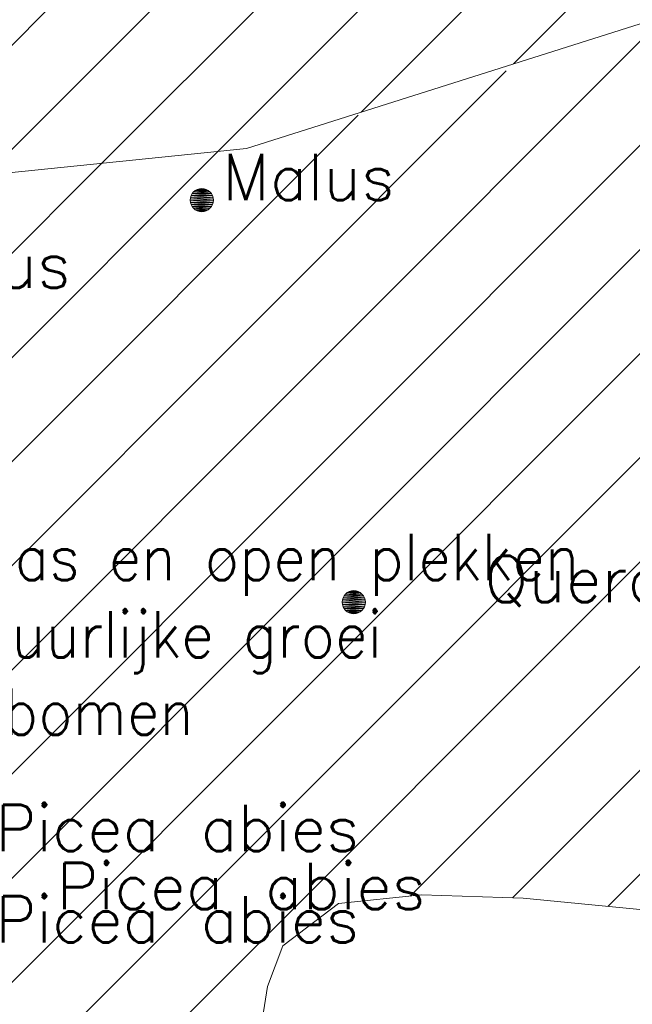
# Model space of a CAD drawing. Header units: metres. Extents: x 102852 to 106916, y 385458 to 392749.
# Tile 22 of 68: x 104665 to 104679, y 386153 to 386174. Entities that reach past the tile are written whole.
import ezdxf
from ezdxf.enums import TextEntityAlignment as Align

# ---------------------------------------------------------------- set-up
doc = ezdxf.new("R2010")
doc.units = ezdxf.units.M
for name, color, linetype, lineweight in [('0-BEPLANTING', 14, 'Continuous', 30), ('0-GRAS OM SPORTVELDEN', 2, 'Continuous', 30), ('_alg-maatvoering', 7, 'Continuous', 0), ('B-WE-GR-STRUIK-G', 90, 'Continuous', 13), ('Bomen', 84, 'Continuous', 0), ('Boomsoort', 10, 'Continuous', 0)]:
    doc.layers.add(name, color=color, linetype=linetype, lineweight=lineweight)
doc.styles.add('arial', font='arial.ttf')
doc.styles.add('Style-txt', font='txt.shx')

# ---------------------------------------------------------------- blocks, each defined once
blk = doc.blocks.new('MPOLYGON_628')
at = {"layer": 'Bomen', "flags": 128}
for points in [[(104669.033, 386170.527), (104669.002, 386170.489), (104669.418, 386170.489)], [(104669.071, 386170.558), (104669.033, 386170.527), (104669.387, 386170.527)], [(104669.033, 386170.527), (104669.387, 386170.527), (104669.418, 386170.489)], [(104669.114, 386170.581), (104669.071, 386170.558), (104669.349, 386170.558)], [(104669.071, 386170.558), (104669.349, 386170.558), (104669.387, 386170.527)], [(104669.161, 386170.595), (104669.114, 386170.581), (104669.306, 386170.581)], [(104669.114, 386170.581), (104669.306, 386170.581), (104669.349, 386170.558)], [(104669.21, 386170.6), (104669.161, 386170.595), (104669.259, 386170.595)], [(104669.161, 386170.595), (104669.259, 386170.595), (104669.306, 386170.581)], [(104668.965, 386170.399), (104668.96, 386170.35), (104669.46, 386170.35)], [(104668.96, 386170.35), (104668.965, 386170.301), (104669.455, 386170.301)], [(104668.96, 386170.35), (104669.46, 386170.35), (104669.455, 386170.301)], [(104668.979, 386170.446), (104668.965, 386170.399), (104669.455, 386170.399)], [(104668.965, 386170.399), (104669.455, 386170.399), (104669.46, 386170.35)], [(104668.965, 386170.301), (104668.979, 386170.254), (104669.441, 386170.254)], [(104668.965, 386170.301), (104669.455, 386170.301), (104669.441, 386170.254)], [(104669.002, 386170.489), (104668.979, 386170.446), (104669.441, 386170.446)], [(104668.979, 386170.446), (104669.441, 386170.446), (104669.455, 386170.399)], [(104669.002, 386170.489), (104669.418, 386170.489), (104669.441, 386170.446)], [(104668.979, 386170.254), (104669.002, 386170.211), (104669.418, 386170.211)], [(104668.979, 386170.254), (104669.441, 386170.254), (104669.418, 386170.211)], [(104669.002, 386170.211), (104669.033, 386170.173), (104669.387, 386170.173)], [(104669.002, 386170.211), (104669.418, 386170.211), (104669.387, 386170.173)], [(104669.033, 386170.173), (104669.071, 386170.142), (104669.349, 386170.142)], [(104669.033, 386170.173), (104669.387, 386170.173), (104669.349, 386170.142)], [(104669.071, 386170.142), (104669.114, 386170.119), (104669.306, 386170.119)], [(104669.071, 386170.142), (104669.349, 386170.142), (104669.306, 386170.119)], [(104669.114, 386170.119), (104669.161, 386170.105), (104669.259, 386170.105)], [(104669.114, 386170.119), (104669.306, 386170.119), (104669.259, 386170.105)], [(104669.161, 386170.105), (104669.259, 386170.105), (104669.21, 386170.1)]]:
    blk.add_lwpolyline(points, close=True, dxfattribs=at)
at = {"layer": 'Bomen', "color": 74, "true_color": 0x55aa00, "flags": 128}
for points in [[(104669.002, 386170.489), (104669.033, 386170.527)], [(104669.033, 386170.527), (104669.071, 386170.558)], [(104669.071, 386170.558), (104669.114, 386170.581)], [(104669.114, 386170.581), (104669.161, 386170.595)], [(104669.161, 386170.595), (104669.21, 386170.6)], [(104669.21, 386170.6), (104669.259, 386170.595)], [(104669.259, 386170.595), (104669.306, 386170.581)], [(104669.306, 386170.581), (104669.349, 386170.558)], [(104669.349, 386170.558), (104669.387, 386170.527)], [(104669.387, 386170.527), (104669.418, 386170.489)], [(104668.96, 386170.35), (104668.965, 386170.399)], [(104668.965, 386170.301), (104668.96, 386170.35)], [(104668.965, 386170.399), (104668.979, 386170.446)], [(104668.979, 386170.254), (104668.965, 386170.301)], [(104668.979, 386170.446), (104669.002, 386170.489)], [(104669.418, 386170.489), (104669.441, 386170.446)], [(104669.441, 386170.446), (104669.455, 386170.399)], [(104669.455, 386170.301), (104669.441, 386170.254)], [(104669.455, 386170.399), (104669.46, 386170.35)], [(104669.46, 386170.35), (104669.455, 386170.301)], [(104669.002, 386170.211), (104668.979, 386170.254)], [(104669.033, 386170.173), (104669.002, 386170.211)], [(104669.071, 386170.142), (104669.033, 386170.173)], [(104669.114, 386170.119), (104669.071, 386170.142)], [(104669.161, 386170.105), (104669.114, 386170.119)], [(104669.21, 386170.1), (104669.161, 386170.105)], [(104669.259, 386170.105), (104669.21, 386170.1)], [(104669.306, 386170.119), (104669.259, 386170.105)], [(104669.349, 386170.142), (104669.306, 386170.119)], [(104669.387, 386170.173), (104669.349, 386170.142)], [(104669.418, 386170.211), (104669.387, 386170.173)], [(104669.441, 386170.254), (104669.418, 386170.211)]]:
    blk.add_lwpolyline(points, dxfattribs=at)
at = {"layer": 'Bomen'}
for points in [[(104669.033, 386170.527), (104669.002, 386170.489), (104669.418, 386170.489)], [(104669.071, 386170.558), (104669.033, 386170.527), (104669.387, 386170.527)], [(104669.033, 386170.527), (104669.387, 386170.527), (104669.418, 386170.489)], [(104669.114, 386170.581), (104669.071, 386170.558), (104669.349, 386170.558)], [(104669.071, 386170.558), (104669.349, 386170.558), (104669.387, 386170.527)], [(104669.161, 386170.595), (104669.114, 386170.581), (104669.306, 386170.581)], [(104669.114, 386170.581), (104669.306, 386170.581), (104669.349, 386170.558)], [(104669.21, 386170.6), (104669.161, 386170.595), (104669.259, 386170.595)], [(104669.161, 386170.595), (104669.259, 386170.595), (104669.306, 386170.581)], [(104668.965, 386170.399), (104668.96, 386170.35), (104669.46, 386170.35)], [(104668.979, 386170.446), (104668.965, 386170.399), (104669.455, 386170.399)], [(104668.965, 386170.399), (104669.455, 386170.399), (104669.46, 386170.35)], [(104669.002, 386170.489), (104668.979, 386170.446), (104669.441, 386170.446)], [(104668.979, 386170.446), (104669.441, 386170.446), (104669.455, 386170.399)], [(104669.002, 386170.489), (104669.418, 386170.489), (104669.441, 386170.446)]]:
    blk.add_solid(points, dxfattribs=at)
at = {"layer": 'Bomen', "extrusion": (0, 0, -1)}
for points in [[(-104668.96, 386170.35), (-104668.965, 386170.301), (-104669.455, 386170.301)], [(-104668.96, 386170.35), (-104669.46, 386170.35), (-104669.455, 386170.301)], [(-104668.965, 386170.301), (-104668.979, 386170.254), (-104669.441, 386170.254)], [(-104668.965, 386170.301), (-104669.455, 386170.301), (-104669.441, 386170.254)], [(-104668.979, 386170.254), (-104669.002, 386170.211), (-104669.418, 386170.211)], [(-104668.979, 386170.254), (-104669.441, 386170.254), (-104669.418, 386170.211)], [(-104669.002, 386170.211), (-104669.033, 386170.173), (-104669.387, 386170.173)], [(-104669.002, 386170.211), (-104669.418, 386170.211), (-104669.387, 386170.173)], [(-104669.033, 386170.173), (-104669.071, 386170.142), (-104669.349, 386170.142)], [(-104669.033, 386170.173), (-104669.387, 386170.173), (-104669.349, 386170.142)], [(-104669.071, 386170.142), (-104669.114, 386170.119), (-104669.306, 386170.119)], [(-104669.071, 386170.142), (-104669.349, 386170.142), (-104669.306, 386170.119)], [(-104669.114, 386170.119), (-104669.161, 386170.105), (-104669.259, 386170.105)], [(-104669.114, 386170.119), (-104669.306, 386170.119), (-104669.259, 386170.105)], [(-104669.161, 386170.105), (-104669.259, 386170.105), (-104669.21, 386170.1)]]:
    blk.add_solid(points, dxfattribs=at)
blk = doc.blocks.new('MPOLYGON_688')
at = {"layer": 'Bomen', "flags": 128}
for points in [[(104672.282, 386161.819), (104672.259, 386161.775), (104672.721, 386161.775)], [(104672.313, 386161.857), (104672.282, 386161.819), (104672.698, 386161.819)], [(104672.282, 386161.819), (104672.698, 386161.819), (104672.721, 386161.775)], [(104672.351, 386161.888), (104672.313, 386161.857), (104672.667, 386161.857)], [(104672.313, 386161.857), (104672.667, 386161.857), (104672.698, 386161.819)], [(104672.394, 386161.911), (104672.351, 386161.888), (104672.629, 386161.888)], [(104672.351, 386161.888), (104672.629, 386161.888), (104672.667, 386161.857)], [(104672.441, 386161.925), (104672.394, 386161.911), (104672.586, 386161.911)], [(104672.394, 386161.911), (104672.586, 386161.911), (104672.629, 386161.888)], [(104672.49, 386161.93), (104672.441, 386161.925), (104672.539, 386161.925)], [(104672.441, 386161.925), (104672.539, 386161.925), (104672.586, 386161.911)], [(104672.245, 386161.729), (104672.24, 386161.68), (104672.74, 386161.68)], [(104672.24, 386161.68), (104672.245, 386161.631), (104672.735, 386161.631)], [(104672.24, 386161.68), (104672.74, 386161.68), (104672.735, 386161.631)], [(104672.259, 386161.775), (104672.245, 386161.729), (104672.735, 386161.729)], [(104672.245, 386161.729), (104672.735, 386161.729), (104672.74, 386161.68)], [(104672.245, 386161.631), (104672.259, 386161.584), (104672.721, 386161.584)], [(104672.245, 386161.631), (104672.735, 386161.631), (104672.721, 386161.584)], [(104672.259, 386161.775), (104672.721, 386161.775), (104672.735, 386161.729)], [(104672.259, 386161.584), (104672.282, 386161.541), (104672.698, 386161.541)], [(104672.259, 386161.584), (104672.721, 386161.584), (104672.698, 386161.541)], [(104672.282, 386161.541), (104672.313, 386161.503), (104672.667, 386161.503)], [(104672.282, 386161.541), (104672.698, 386161.541), (104672.667, 386161.503)], [(104672.313, 386161.503), (104672.351, 386161.472), (104672.629, 386161.472)], [(104672.313, 386161.503), (104672.667, 386161.503), (104672.629, 386161.472)], [(104672.351, 386161.472), (104672.394, 386161.449), (104672.586, 386161.449)], [(104672.351, 386161.472), (104672.629, 386161.472), (104672.586, 386161.449)], [(104672.394, 386161.449), (104672.441, 386161.435), (104672.539, 386161.435)], [(104672.394, 386161.449), (104672.586, 386161.449), (104672.539, 386161.435)], [(104672.441, 386161.435), (104672.539, 386161.435), (104672.49, 386161.43)]]:
    blk.add_lwpolyline(points, close=True, dxfattribs=at)
at = {"layer": 'Bomen', "color": 74, "true_color": 0x55aa00, "flags": 128}
for points in [[(104672.259, 386161.775), (104672.282, 386161.819)], [(104672.282, 386161.819), (104672.313, 386161.857)], [(104672.313, 386161.857), (104672.351, 386161.888)], [(104672.351, 386161.888), (104672.394, 386161.911)], [(104672.394, 386161.911), (104672.441, 386161.925)], [(104672.441, 386161.925), (104672.49, 386161.93)], [(104672.49, 386161.93), (104672.539, 386161.925)], [(104672.539, 386161.925), (104672.586, 386161.911)], [(104672.586, 386161.911), (104672.629, 386161.888)], [(104672.629, 386161.888), (104672.667, 386161.857)], [(104672.667, 386161.857), (104672.698, 386161.819)], [(104672.698, 386161.819), (104672.721, 386161.775)], [(104672.24, 386161.68), (104672.245, 386161.729)], [(104672.245, 386161.631), (104672.24, 386161.68)], [(104672.245, 386161.729), (104672.259, 386161.775)], [(104672.259, 386161.584), (104672.245, 386161.631)], [(104672.282, 386161.541), (104672.259, 386161.584)], [(104672.721, 386161.584), (104672.698, 386161.541)], [(104672.721, 386161.775), (104672.735, 386161.729)], [(104672.735, 386161.631), (104672.721, 386161.584)], [(104672.735, 386161.729), (104672.74, 386161.68)], [(104672.74, 386161.68), (104672.735, 386161.631)], [(104672.313, 386161.503), (104672.282, 386161.541)], [(104672.351, 386161.472), (104672.313, 386161.503)], [(104672.394, 386161.449), (104672.351, 386161.472)], [(104672.441, 386161.435), (104672.394, 386161.449)], [(104672.49, 386161.43), (104672.441, 386161.435)], [(104672.539, 386161.435), (104672.49, 386161.43)], [(104672.586, 386161.449), (104672.539, 386161.435)], [(104672.629, 386161.472), (104672.586, 386161.449)], [(104672.667, 386161.503), (104672.629, 386161.472)], [(104672.698, 386161.541), (104672.667, 386161.503)]]:
    blk.add_lwpolyline(points, dxfattribs=at)
at = {"layer": 'Bomen'}
for points in [[(104672.282, 386161.819), (104672.259, 386161.775), (104672.721, 386161.775)], [(104672.313, 386161.857), (104672.282, 386161.819), (104672.698, 386161.819)], [(104672.282, 386161.819), (104672.698, 386161.819), (104672.721, 386161.775)], [(104672.351, 386161.888), (104672.313, 386161.857), (104672.667, 386161.857)], [(104672.313, 386161.857), (104672.667, 386161.857), (104672.698, 386161.819)], [(104672.394, 386161.911), (104672.351, 386161.888), (104672.629, 386161.888)], [(104672.351, 386161.888), (104672.629, 386161.888), (104672.667, 386161.857)], [(104672.441, 386161.925), (104672.394, 386161.911), (104672.586, 386161.911)], [(104672.394, 386161.911), (104672.586, 386161.911), (104672.629, 386161.888)], [(104672.49, 386161.93), (104672.441, 386161.925), (104672.539, 386161.925)], [(104672.441, 386161.925), (104672.539, 386161.925), (104672.586, 386161.911)], [(104672.245, 386161.729), (104672.24, 386161.68), (104672.74, 386161.68)], [(104672.259, 386161.775), (104672.245, 386161.729), (104672.735, 386161.729)], [(104672.245, 386161.729), (104672.735, 386161.729), (104672.74, 386161.68)], [(104672.259, 386161.775), (104672.721, 386161.775), (104672.735, 386161.729)]]:
    blk.add_solid(points, dxfattribs=at)
at = {"layer": 'Bomen', "extrusion": (0, 0, -1)}
for points in [[(-104672.24, 386161.68), (-104672.245, 386161.631), (-104672.735, 386161.631)], [(-104672.24, 386161.68), (-104672.74, 386161.68), (-104672.735, 386161.631)], [(-104672.245, 386161.631), (-104672.259, 386161.584), (-104672.721, 386161.584)], [(-104672.245, 386161.631), (-104672.735, 386161.631), (-104672.721, 386161.584)], [(-104672.259, 386161.584), (-104672.282, 386161.541), (-104672.698, 386161.541)], [(-104672.259, 386161.584), (-104672.721, 386161.584), (-104672.698, 386161.541)], [(-104672.282, 386161.541), (-104672.313, 386161.503), (-104672.667, 386161.503)], [(-104672.282, 386161.541), (-104672.698, 386161.541), (-104672.667, 386161.503)], [(-104672.313, 386161.503), (-104672.351, 386161.472), (-104672.629, 386161.472)], [(-104672.313, 386161.503), (-104672.667, 386161.503), (-104672.629, 386161.472)], [(-104672.351, 386161.472), (-104672.394, 386161.449), (-104672.586, 386161.449)], [(-104672.351, 386161.472), (-104672.629, 386161.472), (-104672.586, 386161.449)], [(-104672.394, 386161.449), (-104672.441, 386161.435), (-104672.539, 386161.435)], [(-104672.394, 386161.449), (-104672.586, 386161.449), (-104672.539, 386161.435)], [(-104672.441, 386161.435), (-104672.539, 386161.435), (-104672.49, 386161.43)]]:
    blk.add_solid(points, dxfattribs=at)

msp = doc.modelspace()

# ---------------------------------------------------------------- hatches: boundary and pattern name
at = {"layer": '0-BEPLANTING', "ltscale": 0.2}
h = msp.add_hatch(dxfattribs=at)
h.set_pattern_fill('ANSI31', color=256, scale=0.1, pattern_type=2)
h.set_pattern_definition([(45, (0, 0), (-1.122532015, 1.122532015), [])])
h.paths.add_polyline_path([(104725.504, 386185.552), (104726.69, 386186.856), (104726.555, 386187.927), (104724.615, 386190.53), (104723.233, 386191.094), (104717.329, 386186.1), (104712.077, 386184.804), (104708.52, 386182.898), (104698.239, 386179.646), (104694.293, 386178.655), (104670.177, 386171.463), (104661.665, 386170.595), (104657.921, 386171.026), (104649.315, 386168.762), (104644.05, 386169.242), (104655.45, 386131.782), (104667.936, 386135.525), (104668.023, 386138.786), (104669.243, 386146.061), (104670.082, 386149.93), (104670.63, 386153.398), (104670.958, 386154.274), (104672.163, 386155.187), (104673.952, 386155.37), (104673.958, 386155.369), (104676.143, 386155.297), (104682.741, 386154.657), (104689.968, 386153.343), (104693.253, 386153.906)])
at = {"layer": '0-GRAS OM SPORTVELDEN', "ltscale": 0.2}
h = msp.add_hatch(dxfattribs=at)
h.set_pattern_fill('ANSI31', color=256, scale=0.1, style=0, pattern_type=2)
h.set_pattern_definition([(45, (0.0001, -2e-20), (-1.122532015, 1.122532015), [])])
h.paths.add_polyline_path([(104619.488, 386300.894), (104617.652, 386300.288), (104617.502, 386300.157), (104619.581, 386289.956), (104621.264, 386290.236), (104621.247, 386290.337)], flags=17)
h.paths.add_polyline_path([(104557.247, 386214.543), (104555.442, 386214.935), (104553.73, 386215.629), (104552.161, 386216.604), (104550.781, 386217.831), (104552.019, 386210.717), (104528.482, 386184.038), (104528.455, 386183.938), (104530.486, 386175.135), (104530.88, 386174.045), (104532.1, 386170.641), (104534.504, 386166.088), (104537.31, 386161.945), (104539.961, 386159.918), (104544.683, 386157.74), (104549.448, 386156.066), (104553.504, 386155.407), (104556.628, 386155.983), (104558.928, 386157.469), (104562.25, 386160.578), (104563.42, 386161.783), (104565.633, 386163.492), (104567.861, 386164.791), (104569.908, 386165.507), (104572.419, 386165.771), (104576.253, 386165.57), (104580.316, 386165.349), (104586.226, 386164.913), (104590.978, 386164.572), (104595.3, 386164.329), (104596.59, 386160.217), (104598.518, 386154.429), (104608.633, 386157.538), (104608.3, 386158.621), (104616.694, 386161.244), (104627.633, 386164.579), (104635.788, 386167.129), (104643.916, 386169.54), (104644.019, 386169.245), (104649.315, 386168.762), (104652.746, 386169.712), (104657.921, 386171.026), (104661.665, 386170.595), (104670.177, 386171.463), (104687.459, 386176.939), (104698.239, 386179.646), (104708.52, 386182.898), (104712.077, 386184.804), (104717.329, 386186.1), (104723.233, 386191.094), (104724.615, 386190.53), (104726.555, 386187.927), (104726.69, 386186.856), (104728.791, 386186.85), (104728.195, 386187.814), (104723.035, 386216.097), (104723.258, 386216.294), (104717.942, 386245.277), (104717.449, 386245.209), (104713.823, 386265.411), (104728.055, 386267.938), (104728.576, 386270.771), (104724.981, 386291.15), (104724.513, 386293.919), (104720.809, 386291.521), (104717.746, 386291.349), (104716.632, 386292.004), (104714.389, 386296.35), (104712.249, 386303.881), (104708.254, 386313.042), (104706.534, 386312.462), (104704.171, 386312.716), (104701.309, 386316.197), (104699.228, 386319.799), (104698.398, 386322.942), (104698.511, 386324.932), (104699.439, 386326.147), (104706.229, 386327.629), (104702.869, 386328.011), (104699.763, 386330.963), (104699.346, 386329.98), (104697.939, 386329.455), (104696.532, 386329.623), (104695.103, 386331.308), (104691.58, 386332.037), (104687.031, 386332.689), (104684.41, 386333.009), (104677.492, 386333.005), (104671.521, 386332.808), (104664.236, 386331.939), (104660.846, 386331.794), (104659.078, 386332.035), (104658.298, 386334.163), (104654.263, 386333.646), (104652.54, 386333.403), (104646.779, 386332.606), (104648.982, 386332.637), (104649.372, 386331.308), (104620.271, 386326.782), (104624.808, 386304.255), (104626.392, 386304.589), (104626.706, 386303.023), (104628.473, 386293.179), (104628.423, 386293.173), (104631.096, 386278.671), (104631.233, 386277.935), (104632.063, 386278.074), (104632.07, 386277.973), (104632.481, 386278.019), (104633.013, 386275.276), (104632.589, 386275.211), (104632.606, 386275.134), (104631.783, 386274.985), (104635.397, 386255.604), (104636.281, 386255.703), (104636.321, 386255.549), (104636.643, 386255.626), (104637.162, 386252.923), (104636.817, 386252.859), (104636.809, 386252.762), (104635.967, 386252.55), (104636.142, 386251.61), (104641.272, 386223.539), (104643.237, 386212.575), (104642.187, 386212.378), (104642.798, 386208.809), (104641.119, 386208.47), (104638.937, 386219.309), (104641.098, 386219.744), (104640.476, 386223.387), (104635.515, 386250.543), (104630.302, 386278.562), (104627.655, 386293.02), (104627.597, 386293.013), (104625.821, 386302.863), (104619.038, 386301.493), (104616.605, 386299.377), (104637.859, 386186.261), (104636.566, 386185.994), (104615.422, 386298.405), (104580.881, 386294.064), (104550.723, 386286.423), (104547.944, 386283.728), (104547.321, 386282.502), (104546.94, 386281.181), (104546.815, 386279.811), (104546.949, 386278.443), (104553.415, 386243.828), (104554.541, 386244.055), (104555.72, 386237.614), (104554.924, 386237.468), (104557.756, 386222.506), (104558.575, 386222.691), (104559.773, 386216.223), (104558.604, 386215.983), (104565.256, 386180.773), (104569.235, 386175.804), (104567.962, 386174.803), (104563.711, 386180.181)])
h.paths.add_polyline_path([(104569.66, 386181.657), (104578.662, 386183.328), (104580.572, 386183.7), (104577.579, 386199.749), (104590.208, 386202.154, -0.491164), (104604.192, 386204.778), (104616.946, 386207.149), (104619.968, 386191.083), (104621.783, 386191.39), (104630.879, 386193.124, -0.467531), (104631.471, 386194.047), (104622.378, 386242.456), (104599.783, 386238.156, -0.04693), (104599.939, 386236.488, -0.910346), (104582.209, 386234.82), (104582.177, 386234.814), (104559.582, 386230.488), (104568.666, 386182.226, -0.430584)], flags=17)
h.paths.add_polyline_path([(104577.78, 386268.386), (104591.732, 386271.027, -0.481268)])
h.paths.add_polyline_path([(104635.317, 386206.146), (104637.213, 386206.497), (104639.157, 386195.983), (104637.291, 386195.607)], flags=17)
h.paths.add_polyline_path([(104637.546, 386194.328), (104639.156, 386194.644), (104640.857, 386186.857), (104639.083, 386186.508)], flags=17)
h.paths.add_polyline_path([(104635.063, 386207.561), (104633.263, 386217.596), (104634.882, 386217.975), (104636.886, 386207.888)], flags=17)
h.paths.add_polyline_path([(104632.997, 386219.085), (104630.948, 386229.833), (104632.53, 386230.217), (104634.715, 386219.413)], flags=17)
h.paths.add_polyline_path([(104641.238, 386207.115), (104643.226, 386207.448), (104644.972, 386197.019), (104643.318, 386196.742)], flags=17)
h.paths.add_polyline_path([(104643.581, 386195.53), (104645.202, 386195.914), (104646.271, 386188.982), (104644.987, 386188.661)], flags=17)
h.paths.add_polyline_path([(104630.679, 386231.275), (104628.426, 386241.654), (104630.355, 386242.073), (104632.224, 386231.61)], flags=17)
h.paths.add_polyline_path([(104638.766, 386220.264), (104636.773, 386231.004), (104638.744, 386231.431), (104640.665, 386220.601)], flags=17)
h.paths.add_polyline_path([(104628.248, 386242.948), (104626.345, 386253.51), (104628.159, 386253.847), (104630.113, 386243.345)], flags=17)
h.paths.add_polyline_path([(104636.646, 386232.079), (104634.612, 386242.696), (104636.432, 386243.045), (104638.472, 386232.43)], flags=17)
h.paths.add_polyline_path([(104648.466, 386208.066), (104687.473, 386215.293), (104692.955, 386185.899), (104653.831, 386178.845)], flags=17)
h.paths.add_polyline_path([(104646.842, 386216.915), (104646.669, 386217.631), (104637.738, 386266.027), (104628.859, 386314.453), (104628.712, 386315.25), (104629.447, 386315.388), (104638.62, 386317.098), (104640.32, 386317.415), (104651.131, 386319.386), (104656.42, 386320.36), (104663.754, 386321.648), (104669.038, 386322.663), (104679.818, 386324.611), (104681.73, 386324.98), (104690.753, 386326.632), (104691.509, 386326.771), (104691.655, 386326.057), (104700.614, 386277.511), (104709.519, 386229.3), (104709.657, 386228.519), (104708.928, 386228.36), (104699.853, 386226.674), (104697.969, 386226.321), (104687.217, 386224.365), (104681.88, 386223.362), (104674.552, 386222.009), (104669.315, 386221.059), (104658.429, 386219.044), (104656.759, 386218.72), (104647.632, 386217.06)], flags=17)
h.paths.add_polyline_path([(104634.345, 386243.837), (104632.355, 386254.667), (104634.12, 386254.991), (104636.121, 386244.243), (104636.135, 386244.17)], flags=17)
h.paths.add_polyline_path([(104626.331, 386254.635), (104624.174, 386265.283), (104625.981, 386265.745), (104628.017, 386254.979)], flags=17)
h.paths.add_polyline_path([(104632.159, 386255.673), (104630.143, 386266.382), (104631.658, 386266.667), (104634.03, 386256.093)], flags=17)
h.paths.add_polyline_path([(104623.867, 386266.414), (104621.916, 386277.016), (104623.622, 386277.33), (104625.67, 386266.763)], flags=17)
h.paths.add_polyline_path([(104668.206, 386237.514, -0.485412), (104682.469, 386240.143)])
h.paths.add_polyline_path([(104629.954, 386267.607), (104628.137, 386277.879), (104629.494, 386278.14), (104631.472, 386267.876)], flags=17)
h.paths.add_polyline_path([(104621.645, 386278.086), (104619.722, 386288.871), (104621.453, 386289.087), (104623.424, 386278.491), (104623.437, 386278.419)], flags=17)
h.paths.add_polyline_path([(104660.293, 386271.815, -1), (104678.213, 386271.815, -0.914044), (104660.437, 386270.215), (104660.36, 386270.201), (104660.437, 386270.215, -0.044914)])
h.paths.add_polyline_path([(104627.842, 386279.112), (104625.592, 386289.991), (104627.419, 386290.418), (104629.231, 386279.353)], flags=17)
h.paths.add_polyline_path([(104625.394, 386291.012), (104623.236, 386302.165), (104625.238, 386302.527), (104627.252, 386291.396), (104627.26, 386291.35)], flags=17)
h.paths.add_polyline_path([(104655.991, 386303.602), (104670.244, 386306.217, -0.498792)])
h.paths.add_polyline_path([(104722.69, 386211.573), (104723.086, 386211.638), (104727.43, 386187.892), (104727.038, 386187.909)], flags=17)
h.paths.add_polyline_path([(104722.318, 386213.813), (104716.662, 386244.718), (104713.027, 386265.248), (104713.426, 386265.372), (104717.108, 386244.842), (104722.769, 386213.936)], flags=17)
h.paths.add_polyline_path([(104613.246, 386291.062, -0.540709), (104612.327, 386291.628), (104603.24, 386289.898), (104601.417, 386289.578), (104604.456, 386273.445), (104591.732, 386271.027, -0.481268), (104577.78, 386268.386), (104565.044, 386265.992), (104562.003, 386282.049), (104560.095, 386281.71), (104551.049, 386279.985, -0.419907), (104550.459, 386279.065), (104559.582, 386230.488), (104582.209, 386234.82, -0.046929), (104582.053, 386236.488, -0.910346), (104599.783, 386238.156), (104599.815, 386238.162), (104622.378, 386242.456)], flags=17)
h.paths.add_polyline_path([(104601.417, 386289.578), (104590.561, 386287.518), (104591.539, 386282.21), (104573.771, 386278.868), (104572.715, 386284.094), (104562.003, 386282.049), (104565.044, 386265.992), (104577.78, 386268.386), (104591.732, 386271.027), (104604.456, 386273.445)])
h.paths.add_polyline_path([(104590.561, 386287.518), (104585.344, 386286.549), (104578.052, 386285.182), (104572.715, 386284.094), (104573.771, 386278.868), (104591.539, 386282.21)])
h.paths.add_polyline_path([(104582.053, 386236.488, 0.046929), (104582.209, 386234.82, 0.910349), (104599.939, 386236.488, 0.04693), (104599.783, 386238.156, 0.910347)], flags=17)
h.paths.add_polyline_path([(104616.946, 386207.149), (104604.192, 386204.778), (104590.208, 386202.154), (104577.579, 386199.749), (104580.572, 386183.7), (104591.345, 386185.689), (104590.311, 386190.997), (104608.139, 386194.309), (104609.158, 386189.023), (104619.968, 386191.083)])
h.paths.add_polyline_path([(104608.139, 386194.309), (104590.311, 386190.997), (104591.345, 386185.689), (104596.617, 386186.678), (104603.91, 386187.998), (104609.158, 386189.023)])
h.paths.add_polyline_path([(104590.208, 386202.154), (104604.192, 386204.778, 0.491164)])
h.paths.add_polyline_path([(104678.213, 386271.815, 0.044914), (104678.069, 386273.415), (104660.437, 386270.215, 0.914032)])
h.paths.add_polyline_path([(104660.293, 386271.815, 0.044914), (104660.437, 386270.215), (104678.069, 386273.415, 0.914032)])
h.paths.add_polyline_path([(104670.244, 386306.217), (104655.991, 386303.602, 0.498792)])
h.paths.add_polyline_path([(104668.206, 386237.514), (104682.469, 386240.143, 0.485412)])
h.paths.add_polyline_path([(104573.864, 386333.332), (104584.207, 386326.323), (104587.037, 386324.081), (104575.446, 386312.728), (104546.85, 386284.901), (104546.076, 386283.641), (104545.53, 386282.267), (104545.228, 386280.819), (104545.178, 386280.819), (104545.178, 386279.341), (104545.383, 386277.877), (104550.751, 386248.556), (104550.739, 386247.813), (104545.319, 386235.152), (104548.264, 386217.845), (104549.399, 386211.516), (104527.935, 386187.074), (104527.063, 386194.071), (104526.574, 386199.783), (104527.01, 386211.525), (104527.882, 386218.276), (104529.665, 386226.88), (104532.672, 386238.831), (104535.734, 386248.903), (104538.17, 386256.427), (104540.006, 386262.848), (104540.44, 386266.318), (104540.605, 386274.672), (104542.075, 386280.64), (104544.403, 386286.002), (104547.111, 386291.108), (104550.364, 386294.7), (104558.507, 386307.287), (104560.024, 386312.014), (104569.567, 386326.774), (104572.69, 386331.525)])

# ---------------------------------------------------------------- linework, layer by layer
at = {"layer": 'B-WE-GR-STRUIK-G', "flags": 128}
for points in [[(104667.905, 386134.397), (104668.023, 386138.786), (104669.243, 386146.061), (104670.082, 386149.93), (104670.63, 386153.398), (104670.958, 386154.274), (104672.163, 386155.187), (104673.952, 386155.37), (104676.143, 386155.297), (104682.741, 386154.657), (104686.777, 386153.906), (104689.968, 386153.343), (104693.253, 386153.906), (104720.699, 386180.748)], [(104687.459, 386176.939), (104670.177, 386171.463), (104661.665, 386170.595), (104657.921, 386171.026), (104652.746, 386169.712), (104649.315, 386168.762), (104644.019, 386169.245)]]:
    msp.add_lwpolyline(points, dxfattribs=at)

# ---------------------------------------------------------------- block references
at = {"layer": 'Bomen', "rotation": 360}
for name in ['MPOLYGON_628', 'MPOLYGON_688']:
    msp.add_blockref(name, (0, 0, 0.134), dxfattribs=at)

# ---------------------------------------------------------------- texts
at = {"layer": '_alg-maatvoering', "insert": (104660.059, 386163.153), "char_height": 1, "attachment_point": 1, "style": 'arial'}
msp.add_mtext('\\FSTANDARD;Struigewas en open plekken\\Pheel natuurlijke groei\\Pdiverse bomen', dxfattribs=at)
at = {"layer": 'Boomsoort', "color": 7, "style": 'Style-txt'}
for s, p in [('Malus', (104673.377, 386170.35, 0.134)), ('Malus', (104666.385, 386168.457, 0.134)), ('Quercus rubra', (104685.157, 386161.68, 0.134)), ('Picea abies', (104672.61, 386156.313, 0.134)), ('Picea abies', (104674.042, 386155.061, 0.134)), ('Picea abies', (104672.61, 386154.345, 0.134))]:
    msp.add_text(s, height=1, dxfattribs=at).set_placement(p, align=Align.RIGHT)

doc.saveas('drawing.dxf')
